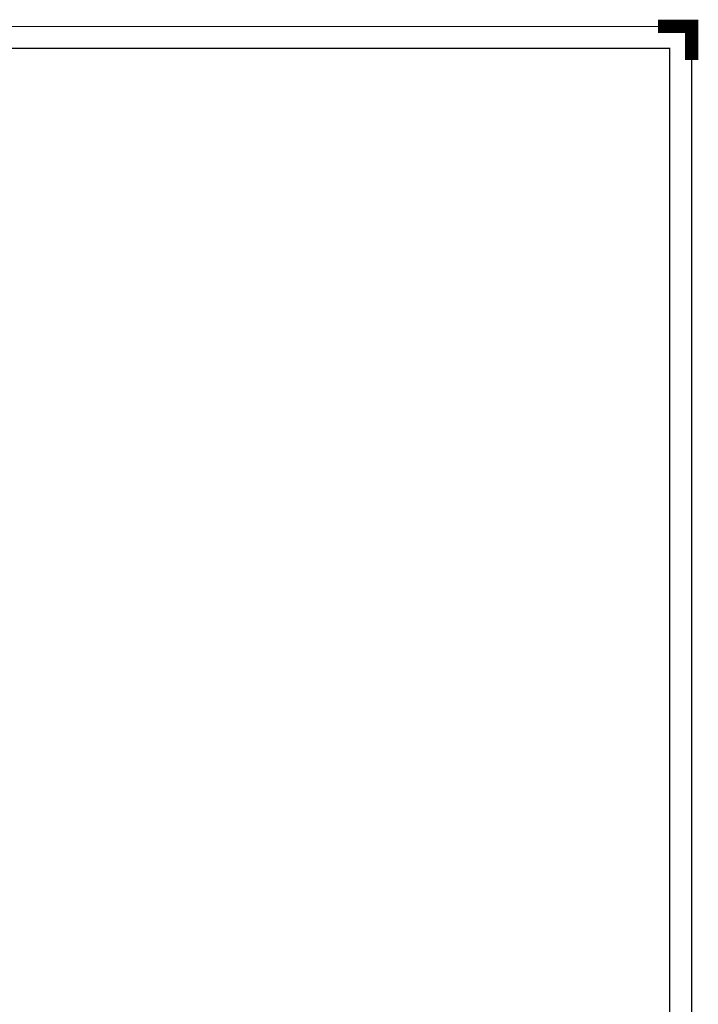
# Paper-space layout 'Layout1' of a CAD drawing. Extents: x -2 to 1033, y -36 to 596.
# Tile 126 of 126: x 641 to 843, y 304 to 596. Entities that reach past the tile are written whole.
import ezdxf
from ezdxf.enums import TextEntityAlignment as Align

# ---------------------------------------------------------------- set-up
doc = ezdxf.new("R2010")
doc.units = 0
doc.layers.get('DEFPOINTS').update_dxf_attribs({"color": 132, "linetype": 'CONTINUOUS'})
doc.layers.add('RAMECEK_HP', color=251, linetype='CONTINUOUS')
doc.styles.add('ROMANS', font='romans.shx', dxfattribs={"width": 0.8})

# ---------------------------------------------------------------- blocks, each defined once
blk = doc.blocks.new('*U6')
at = {"layer": 'RAMECEK_HP', "lineweight": 35, "const_width": 0.35}
for points in [[(0, 594), (0, 0), (841, 0), (841, 594)], [(6.5, 587.5), (6.5, 6.5), (834.5, 6.5), (834.5, 587.5)]]:
    blk.add_lwpolyline(points, close=True, dxfattribs=at)
at = {"layer": 'RAMECEK_HP', "lineweight": 40, "const_width": 4}
blk.add_lwpolyline([(841, 584), (841, 594), (831, 594)], dxfattribs=at)
at = {"layer": 'DEFPOINTS', "style": 'ROMANS', "width": 0.8}
blk.add_attdef('TISK', text='', height=10, dxfattribs=at).set_placement((841, -33), align=Align.RIGHT)

psp = doc.layouts.get("Layout1")

# ---------------------------------------------------------------- block references
at = {"layer": 'RAMECEK_HP'}
psp.add_blockref('*U6', (0, 0), dxfattribs=at)

doc.saveas('drawing.dxf')
